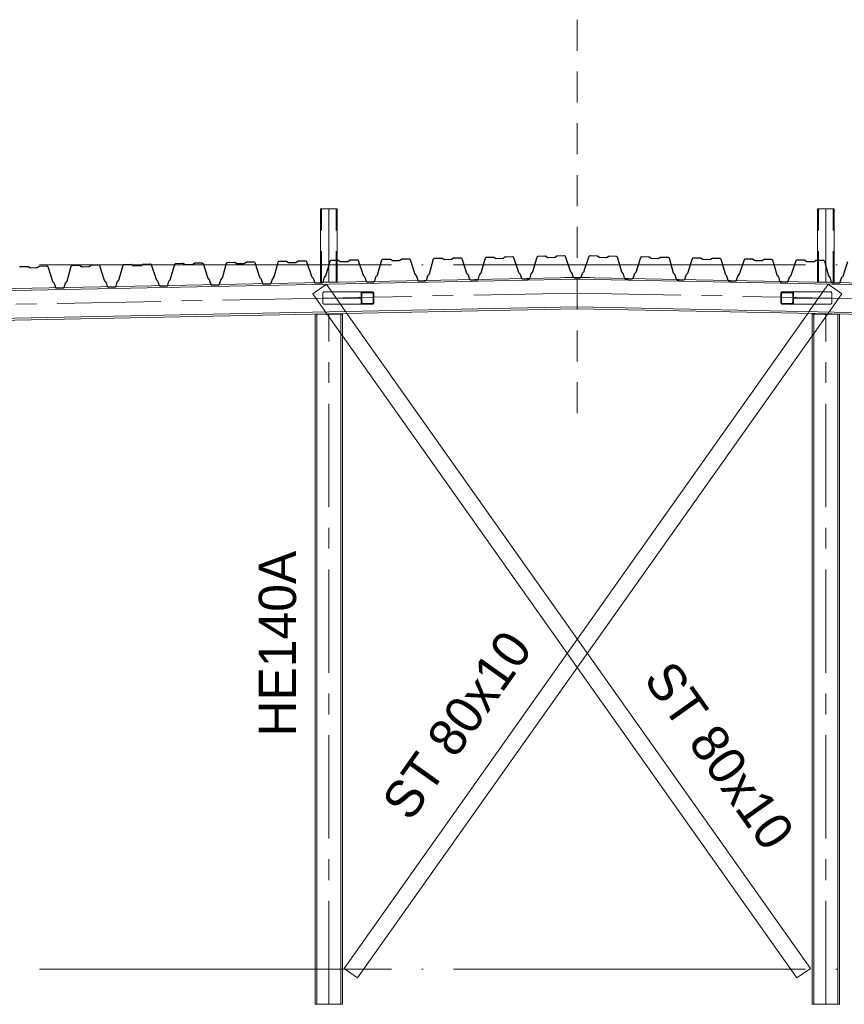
# Model space of a CAD drawing. Header units: millimetres. Extents: x 4517 to 474157, y -4632 to 9900.
# Tile 77 of 114: x 336833 to 340815, y -170 to 4584. Entities that reach past the tile are written whole.
import ezdxf

# ---------------------------------------------------------------- set-up
doc = ezdxf.new("R2010")
doc.units = ezdxf.units.MM
for name, pattern in [('WSP_hartlijn', [800, 500, -100, 100, -100]), ('WSP_hhidden', [250, 150, -100]), ('WSP_stramienlijn', [2000, 1700, -150, 0, -150])]:
    doc.linetypes.add(name, pattern=pattern)
for name, color, linetype, lineweight in [('00_algemeen - hartlijn', 7, 'WSP_hartlijn', 13), ('00_algemeen - hhidden - 0_13mm', 7, 'WSP_hhidden', 13), ('00_algemeen - hhidden - 0_25mm', 2, 'WSP_hhidden', 18), ('07_stramien - levels', 7, 'Continuous', 13), ('23_vloeren -cut-', 3, 'Continuous', 25), ('28_hoofddraagconstructies - kolommen en liggers', 1, 'Continuous', 13), ('28_hoofddraagconstructies - kolommen en liggers - staal', 1, 'Continuous', 13), ('28_hoofddraagconstructies - kolommen en liggers - staal -cut-', 2, 'Continuous', 13), ('28_hoofddraagconstructies - tags', 7, 'Continuous', 18)]:
    doc.layers.add(name, color=color, linetype=linetype, lineweight=lineweight)
doc.styles.add('Revittext_1', font='txt', dxfattribs={"height": 180})

# ---------------------------------------------------------------- blocks, each defined once
blk = doc.blocks.new('28_WSP_SC_staal - HE v21-0 - HE140A - S235-1328807-as F')
at = {"layer": '00_algemeen - hartlijn'}
blk.add_line((43400, -170), (43400, 3162.6), dxfattribs=at)
blk = doc.blocks.new('28_WSP_SC_staal - RHS v18-0 - SHSC 80x80x4 - S275-1327900-as F')
at = {"layer": '00_algemeen - hartlijn'}
for p, q in [((45800, 3393.8), (45800, 3670.1)), ((45800, 3316.8), (45800, 3393.4))]:
    blk.add_line(p, q, dxfattribs=at)
at = {"layer": '00_algemeen - hhidden - 0_13mm'}
for p, q in [((45764, 3316.8), (45764, 3670.1)), ((45836, 3316.8), (45836, 3670.1))]:
    blk.add_line(p, q, dxfattribs=at)
blk = doc.blocks.new('28_WSP_SC_staal - RHS v18-0 - SHSC 80x80x4 - S275-V89-as F')
at = {"layer": '00_algemeen - hartlijn'}
for p, q in [((43400, 3398), (43400, 3670.1)), ((43400, 3316.8), (43400, 3397.6))]:
    blk.add_line(p, q, dxfattribs=at)
at = {"layer": '00_algemeen - hhidden - 0_13mm'}
for p, q in [((43364, 3316.8), (43364, 3670.1)), ((43436, 3316.8), (43436, 3670.1))]:
    blk.add_line(p, q, dxfattribs=at)
blk = doc.blocks.new('28_WSP_SF_staal - HE v21-0 - HE160A-1328804-as F')
at = {"layer": '00_algemeen - hartlijn'}
for p, q in [((44600, 3263.9), (45582.2, 3244.3)), ((45811.6, 3239.7), (47590.2, 3204.2)), ((48097.5, 3194.1), (48171.1, 3192.6)), ((48175, 3192.5), (48225.4, 3191.5)), ((48229.4, 3191.5), (50211.3, 3151.9)), ((50554, 3145), (50597.3, 3144.2)), ((50602.8, 3144.1), (50670.2, 3142.7))]:
    blk.add_line(p, q, dxfattribs=at)
at = {"layer": '28_hoofddraagconstructies - kolommen en liggers', "linetype": 'WSP_hhidden'}
for p, q in [((45582.2, 3244.3), (45801.5, 3239.9)), ((45802.7, 3239.9), (45811.6, 3239.7)), ((47590.2, 3204.2), (48097.5, 3194.1)), ((48171.1, 3192.6), (48175, 3192.5)), ((48225.4, 3191.5), (48229.4, 3191.5)), ((50211.3, 3151.9), (50553.9, 3145)), ((50597.3, 3144.2), (50602.7, 3144.1))]:
    blk.add_line(p, q, dxfattribs=at)
blk = doc.blocks.new('28_WSP_SF_staal - HE v21-0 - HE160A-1328803-as F')
at = {"layer": '00_algemeen - hartlijn'}
for p, q in [((43388.4, 3239.7), (41609.8, 3204.2)), ((44600, 3263.9), (43617.8, 3244.3)), ((40970.6, 3191.5), (38988.7, 3151.9)), ((41025, 3192.5), (40974.6, 3191.5)), ((41102.5, 3194.1), (41028.9, 3192.6)), ((38597.3, 3144.1), (38529.8, 3142.7)), ((38646, 3145), (38602.8, 3144.2))]:
    blk.add_line(p, q, dxfattribs=at)
at = {"layer": '28_hoofddraagconstructies - kolommen en liggers', "linetype": 'WSP_hhidden'}
for p, q in [((43397.3, 3239.9), (43388.4, 3239.7)), ((43617.8, 3244.3), (43398.5, 3239.9)), ((40974.6, 3191.5), (40970.6, 3191.5)), ((41028.9, 3192.6), (41025, 3192.5)), ((41609.8, 3204.2), (41102.5, 3194.1)), ((38602.7, 3144.2), (38597.3, 3144.1)), ((38988.7, 3151.9), (38646.1, 3145))]:
    blk.add_line(p, q, dxfattribs=at)
blk = doc.blocks.new('28_WSP_SF_staal - RHS v18-0 - SHSC 60x60x4 - S275-1332625-as F')
at = {"layer": '28_hoofddraagconstructies - kolommen en liggers', "linetype": 'WSP_hhidden'}
h = blk.add_hatch(color=256, dxfattribs=at)
h.paths.add_polyline_path([(43611.4, 3210.1), (43613.2, 3210.7), (43611.4, 3214.3)])
h.paths.add_polyline_path([(43609.6, 3209.9), (43611.4, 3210.1), (43610.5, 3214)])
h.paths.add_polyline_path([(43562.4, 3210.1), (43562.5, 3214.3), (43560.7, 3210.7)])
h.paths.add_polyline_path([(43564.2, 3209.9), (43563.3, 3214), (43562.4, 3210.1)])
h.paths.add_polyline_path([(43609.6, 3209.9), (43609.6, 3213.9), (43564.2, 3213.9), (43564.2, 3209.9)])
h.paths.add_polyline_path([(43560.7, 3210.7), (43561.7, 3214.8), (43559.1, 3211.7)])
h.paths.add_polyline_path([(43613.2, 3210.7), (43614.7, 3211.7), (43612.2, 3214.8)])
h.paths.add_polyline_path([(43556.2, 3216.1), (43560.1, 3217.9), (43560.1, 3261.9), (43556.2, 3263.7), (43556, 3261.9), (43556, 3217.9)])
h.paths.add_polyline_path([(43556.8, 3214.5), (43560.2, 3217), (43556.2, 3216.1)])
h.paths.add_polyline_path([(43557.8, 3212.9), (43560.5, 3216.2), (43556.8, 3214.5)])
h.paths.add_polyline_path([(43559.1, 3211.7), (43561, 3215.4), (43557.8, 3212.9)])
h.paths.add_polyline_path([(43617.6, 3216.1), (43617.8, 3217.9), (43617.6, 3263.7), (43613.7, 3261.9), (43613.7, 3217.9)])
h.paths.add_polyline_path([(43617, 3214.5), (43617.6, 3216.1), (43613.6, 3217)])
h.paths.add_polyline_path([(43616, 3212.9), (43617, 3214.5), (43613.3, 3216.2)])
h.paths.add_polyline_path([(43614.7, 3211.7), (43616, 3212.9), (43612.8, 3215.4)])
h.paths.add_polyline_path([(43613.6, 3262.8), (43617.6, 3263.7), (43617, 3265.4)])
h.paths.add_polyline_path([(43560.2, 3262.8), (43556.8, 3265.4), (43556.2, 3263.7)])
h.paths.add_polyline_path([(43613.3, 3263.7), (43617, 3265.4), (43616, 3266.9)])
h.paths.add_polyline_path([(43560.5, 3263.7), (43557.8, 3266.9), (43556.8, 3265.4)])
h.paths.add_polyline_path([(43560.7, 3269.1), (43562.5, 3265.5), (43562.4, 3269.7)])
h.paths.add_polyline_path([(43559.1, 3268.2), (43561.7, 3265.1), (43560.7, 3269.1)])
h.paths.add_polyline_path([(43561, 3264.4), (43559.1, 3268.2), (43557.8, 3266.9)])
h.paths.add_polyline_path([(43613.2, 3269.1), (43611.4, 3269.7), (43611.4, 3265.5)])
h.paths.add_polyline_path([(43614.7, 3268.2), (43613.2, 3269.1), (43612.2, 3265.1)])
h.paths.add_polyline_path([(43612.8, 3264.4), (43616, 3266.9), (43614.7, 3268.2)])
h.paths.add_polyline_path([(43610.5, 3265.8), (43611.4, 3269.7), (43609.6, 3269.9)])
h.paths.add_polyline_path([(43563.3, 3265.8), (43564.2, 3269.9), (43562.4, 3269.7)])
h.paths.add_polyline_path([(43564.2, 3265.9), (43609.6, 3265.9), (43609.6, 3269.9), (43564.2, 3269.9)])
at = {"layer": '00_algemeen - hartlijn'}
blk.add_line((43556, 3239.9), (43370.9, 3239.9), dxfattribs=at)
at = {"layer": '28_hoofddraagconstructies - kolommen en liggers', "linetype": 'WSP_hhidden'}
for centre, start_param, end_param in [((43378.7, 3261.9), 0, 1.570796), ((43378.7, 3217.9), 1.570796, 3.141593)]:
    blk.add_ellipse(centre, major_axis=(0, 8), ratio=0.97011, start_param=start_param, end_param=end_param, dxfattribs=at)
at = {"layer": '28_hoofddraagconstructies - kolommen en liggers - staal'}
for p, q in [((43370.9, 3217.9), (43370.9, 3261.9)), ((43564.2, 3269.9), (43378.7, 3269.9)), ((43378.7, 3209.9), (43564.2, 3209.9))]:
    blk.add_line(p, q, dxfattribs=at)
at = {"layer": '28_hoofddraagconstructies - kolommen en liggers - staal -cut-'}
for p, q in [((43556, 3261.9), (43556, 3217.9)), ((43560.1, 3217.9), (43560.1, 3261.9)), ((43609.6, 3269.9), (43564.2, 3269.9)), ((43564.2, 3265.9), (43609.6, 3265.9)), ((43613.7, 3261.9), (43613.7, 3217.9)), ((43617.8, 3217.9), (43617.8, 3261.9)), ((43609.6, 3213.9), (43564.2, 3213.9)), ((43564.2, 3209.9), (43609.6, 3209.9))]:
    blk.add_line(p, q, dxfattribs=at)
at = {"layer": '28_hoofddraagconstructies - kolommen en liggers - staal -cut-', "flags": 128}
for points in [[(43564.2, 3269.9), (43562.4, 3269.7), (43560.7, 3269.1), (43559.1, 3268.2), (43557.8, 3266.9), (43556.8, 3265.4), (43556.2, 3263.7), (43556, 3261.9)], [(43560.1, 3261.9), (43560.2, 3262.8), (43560.5, 3263.7), (43561, 3264.4), (43561.7, 3265.1), (43562.5, 3265.5), (43563.3, 3265.8), (43564.2, 3265.9)], [(43617.8, 3261.9), (43617.6, 3263.7), (43617, 3265.4), (43616, 3266.9), (43614.7, 3268.2), (43613.2, 3269.1), (43611.4, 3269.7), (43609.6, 3269.9)], [(43609.6, 3265.9), (43610.5, 3265.8), (43611.4, 3265.5), (43612.2, 3265.1), (43612.8, 3264.4), (43613.3, 3263.7), (43613.6, 3262.8), (43613.7, 3261.9)], [(43556, 3217.9), (43556.2, 3216.1), (43556.8, 3214.5), (43557.8, 3212.9), (43559.1, 3211.7), (43560.7, 3210.7), (43562.4, 3210.1), (43564.2, 3209.9)], [(43564.2, 3213.9), (43563.3, 3214), (43562.5, 3214.3), (43561.7, 3214.8), (43561, 3215.4), (43560.5, 3216.2), (43560.2, 3217), (43560.1, 3217.9)], [(43609.6, 3209.9), (43611.4, 3210.1), (43613.2, 3210.7), (43614.7, 3211.7), (43616, 3212.9), (43617, 3214.5), (43617.6, 3216.1), (43617.8, 3217.9)], [(43613.7, 3217.9), (43613.6, 3217), (43613.3, 3216.2), (43612.8, 3215.4), (43612.2, 3214.8), (43611.4, 3214.3), (43610.5, 3214), (43609.6, 3213.9)]]:
    blk.add_lwpolyline(points, dxfattribs=at)
blk = doc.blocks.new('28_WSP_SF_staal - RHS v18-0 - SHSC 60x60x4 - S275-1332641-as F')
at = {"layer": '28_hoofddraagconstructies - kolommen en liggers', "linetype": 'WSP_hhidden'}
h = blk.add_hatch(color=256, dxfattribs=at)
h.paths.add_polyline_path([(45637.6, 3210.1), (45639.3, 3210.7), (45637.5, 3214.3)])
h.paths.add_polyline_path([(45635.8, 3209.9), (45637.6, 3210.1), (45636.7, 3214)])
h.paths.add_polyline_path([(45588.6, 3210.1), (45588.6, 3214.3), (45586.8, 3210.7)])
h.paths.add_polyline_path([(45590.4, 3209.9), (45589.5, 3214), (45588.6, 3210.1)])
h.paths.add_polyline_path([(45635.8, 3209.9), (45635.8, 3213.9), (45590.4, 3213.9), (45590.4, 3209.9), (45617.5, 3209.9)])
h.paths.add_polyline_path([(45586.8, 3210.7), (45587.8, 3214.8), (45585.3, 3211.7)])
h.paths.add_polyline_path([(45639.3, 3210.7), (45640.9, 3211.7), (45638.3, 3214.8)])
h.paths.add_polyline_path([(45582.4, 3216.1), (45586.3, 3217.9), (45586.3, 3261.9), (45582.4, 3263.7), (45582.2, 3261.9), (45582.2, 3217.9)])
h.paths.add_polyline_path([(45583, 3214.5), (45586.4, 3217), (45582.4, 3216.1)])
h.paths.add_polyline_path([(45584, 3212.9), (45586.7, 3216.2), (45583, 3214.5)])
h.paths.add_polyline_path([(45585.3, 3211.7), (45587.2, 3215.4), (45584, 3212.9)])
h.paths.add_polyline_path([(45643.8, 3216.1), (45644, 3217.9), (45643.8, 3263.7), (45639.9, 3261.9), (45639.9, 3217.9)])
h.paths.add_polyline_path([(45643.2, 3214.5), (45643.8, 3216.1), (45639.8, 3217)])
h.paths.add_polyline_path([(45642.2, 3212.9), (45643.2, 3214.5), (45639.5, 3216.2)])
h.paths.add_polyline_path([(45640.9, 3211.7), (45642.2, 3212.9), (45639, 3215.4)])
h.paths.add_polyline_path([(45586.4, 3262.8), (45583, 3265.4), (45582.4, 3263.7)])
h.paths.add_polyline_path([(45639.8, 3262.8), (45643.8, 3263.7), (45643.2, 3265.4)])
h.paths.add_polyline_path([(45639.5, 3263.7), (45643.2, 3265.4), (45642.2, 3266.9)])
h.paths.add_polyline_path([(45586.7, 3263.7), (45584, 3266.9), (45583, 3265.4)])
h.paths.add_polyline_path([(45639.3, 3269.1), (45637.6, 3269.7), (45637.5, 3265.5)])
h.paths.add_polyline_path([(45640.9, 3268.2), (45639.3, 3269.1), (45638.3, 3265.1)])
h.paths.add_polyline_path([(45639, 3264.4), (45642.2, 3266.9), (45640.9, 3268.2)])
h.paths.add_polyline_path([(45586.8, 3269.1), (45588.6, 3265.5), (45588.6, 3269.7)])
h.paths.add_polyline_path([(45585.3, 3268.2), (45587.8, 3265.1), (45586.8, 3269.1)])
h.paths.add_polyline_path([(45587.2, 3264.4), (45585.3, 3268.2), (45584, 3266.9)])
h.paths.add_polyline_path([(45636.7, 3265.8), (45637.6, 3269.7), (45635.8, 3269.9)])
h.paths.add_polyline_path([(45589.5, 3265.8), (45590.4, 3269.9), (45588.6, 3269.7)])
h.paths.add_polyline_path([(45617.5, 3265.9), (45635.8, 3265.9), (45635.8, 3269.9), (45590.4, 3269.9), (45590.4, 3265.9)])
at = {"layer": '00_algemeen - hartlijn'}
blk.add_line((45644, 3239.9), (45829.1, 3239.9), dxfattribs=at)
at = {"layer": '28_hoofddraagconstructies - kolommen en liggers', "linetype": 'WSP_hhidden'}
for centre, start_param, end_param in [((45821.3, 3261.9), 4.712389, 6.283185), ((45821.3, 3217.9), 3.141593, 4.712389)]:
    blk.add_ellipse(centre, major_axis=(0, 8), ratio=0.97011, start_param=start_param, end_param=end_param, dxfattribs=at)
at = {"layer": '28_hoofddraagconstructies - kolommen en liggers - staal'}
for p, q in [((45821.3, 3269.9), (45635.8, 3269.9)), ((45829.1, 3261.9), (45829.1, 3217.9)), ((45635.8, 3209.9), (45821.3, 3209.9))]:
    blk.add_line(p, q, dxfattribs=at)
at = {"layer": '28_hoofddraagconstructies - kolommen en liggers - staal -cut-'}
for p, q in [((45582.2, 3261.9), (45582.2, 3217.9)), ((45586.3, 3217.9), (45586.3, 3261.9)), ((45635.8, 3269.9), (45590.4, 3269.9)), ((45590.4, 3265.9), (45635.8, 3265.9)), ((45639.9, 3261.9), (45639.9, 3217.9)), ((45644, 3217.9), (45644, 3261.9)), ((45635.8, 3213.9), (45590.4, 3213.9)), ((45590.4, 3209.9), (45635.8, 3209.9))]:
    blk.add_line(p, q, dxfattribs=at)
at = {"layer": '28_hoofddraagconstructies - kolommen en liggers - staal -cut-', "flags": 128}
for points in [[(45590.4, 3269.9), (45588.6, 3269.7), (45586.8, 3269.1), (45585.3, 3268.2), (45584, 3266.9), (45583, 3265.4), (45582.4, 3263.7), (45582.2, 3261.9)], [(45586.3, 3261.9), (45586.4, 3262.8), (45586.7, 3263.7), (45587.2, 3264.4), (45587.8, 3265.1), (45588.6, 3265.5), (45589.5, 3265.8), (45590.4, 3265.9)], [(45644, 3261.9), (45643.8, 3263.7), (45643.2, 3265.4), (45642.2, 3266.9), (45640.9, 3268.2), (45639.3, 3269.1), (45637.6, 3269.7), (45635.8, 3269.9)], [(45635.8, 3265.9), (45636.7, 3265.8), (45637.5, 3265.5), (45638.3, 3265.1), (45639, 3264.4), (45639.5, 3263.7), (45639.8, 3262.8), (45639.9, 3261.9)], [(45582.2, 3217.9), (45582.4, 3216.1), (45583, 3214.5), (45584, 3212.9), (45585.3, 3211.7), (45586.8, 3210.7), (45588.6, 3210.1), (45590.4, 3209.9)], [(45590.4, 3213.9), (45589.5, 3214), (45588.6, 3214.3), (45587.8, 3214.8), (45587.2, 3215.4), (45586.7, 3216.2), (45586.4, 3217), (45586.3, 3217.9)], [(45635.8, 3209.9), (45637.6, 3210.1), (45639.3, 3210.7), (45640.9, 3211.7), (45642.2, 3212.9), (45643.2, 3214.5), (45643.8, 3216.1), (45644, 3217.9)], [(45639.9, 3217.9), (45639.8, 3217), (45639.5, 3216.2), (45639, 3215.4), (45638.3, 3214.8), (45637.5, 3214.3), (45636.7, 3214), (45635.8, 3213.9)]]:
    blk.add_lwpolyline(points, dxfattribs=at)

msp = doc.modelspace()

# ---------------------------------------------------------------- linework, layer by layer
at = {"layer": '00_algemeen - hhidden - 0_25mm'}
for p, q in [((339526.1, 4583.9), (339526.1, 2655)), ((339585.9, 3339.9), (339468.5, 3339.9))]:
    msp.add_line(p, q, dxfattribs=at)
at = {"layer": '07_stramien - levels', "linetype": 'WSP_stramienlijn'}
for p, q in [((292926.1, 3400), (349200.4, 3400)), ((292926.1, 0), (349200.4, 0))]:
    msp.add_line(p, q, dxfattribs=at)
at = {"layer": '23_vloeren -cut-'}
for p, q in [((338336.7, 3422.4), (338370.6, 3423)), ((338370.6, 3423), (338372, 3422.8)), ((338372, 3422.8), (338373.4, 3422.2)), ((338419, 3417.9), (338426.9, 3423.3)), ((338426.9, 3423.3), (338428.2, 3424)), ((338428.2, 3424), (338429.6, 3424.2)), ((338429.6, 3424.2), (338463.5, 3424.9)), ((338463.5, 3424.9), (338466.5, 3424)), ((338466.5, 3424), (338468.3, 3421.4)), ((338561.6, 3352), (338582, 3423.7)), ((338582, 3423.7), (338583.7, 3426.3)), ((338583.7, 3426.3), (338586.7, 3427.3)), ((338586.7, 3427.3), (338620.5, 3428)), ((338620.5, 3428), (338622, 3427.8)), ((338622, 3427.8), (338623.3, 3427.2)), ((338623.3, 3427.2), (338631.4, 3422.1)), ((338667.7, 3422.2), (338669, 3422.9)), ((338669, 3422.9), (338676.8, 3428.3)), ((338676.8, 3428.3), (338678.1, 3429)), ((338678.1, 3429), (338679.6, 3429.2)), ((338679.6, 3429.2), (338713.4, 3429.9)), ((338713.4, 3429.9), (338716.4, 3429)), ((338716.4, 3429), (338718.3, 3426.4)), ((338718.3, 3426.4), (338741.5, 3355.6)), ((338811.6, 3357), (338831.9, 3428.7)), ((338831.9, 3428.7), (338833.7, 3431.3)), ((338833.7, 3431.3), (338836.6, 3432.3)), ((338836.6, 3432.3), (338870.5, 3433)), ((338870.5, 3433), (338871.9, 3432.8)), ((338871.9, 3432.8), (338873.3, 3432.2)), ((338873.3, 3432.2), (338881.3, 3427.1)), ((338881.3, 3427.1), (338882.7, 3426.5)), ((338882.7, 3426.5), (338884.1, 3426.3)), ((338884.1, 3426.3), (338916.2, 3427)), ((338916.2, 3427), (338917.6, 3427.2)), ((338917.6, 3427.2), (338918.9, 3427.9)), ((338918.9, 3427.9), (338926.8, 3433.3)), ((338926.8, 3433.3), (338928.1, 3434)), ((338928.1, 3434), (338929.5, 3434.2)), ((338929.5, 3434.2), (338963.4, 3434.9)), ((338963.4, 3434.9), (338966.4, 3434)), ((338966.4, 3434), (338968.2, 3431.4)), ((338968.2, 3431.4), (338991.4, 3360.6)), ((339061.5, 3362), (339081.9, 3433.7)), ((339081.9, 3433.7), (339083.6, 3436.3)), ((339083.6, 3436.3), (339086.6, 3437.3)), ((339086.6, 3437.3), (339120.4, 3438)), ((339120.4, 3438), (339121.9, 3437.8)), ((339121.9, 3437.8), (339123.2, 3437.2)), ((339123.2, 3437.2), (339131.3, 3432.1)), ((339131.3, 3432.1), (339132.6, 3431.5)), ((339132.6, 3431.5), (339134.1, 3431.3)), ((339134.1, 3431.3), (339166.1, 3432)), ((339166.1, 3432), (339167.6, 3432.2)), ((339167.6, 3432.2), (339168.9, 3432.8)), ((339168.9, 3432.8), (339176.7, 3438.3)), ((339176.7, 3438.3), (339178, 3439)), ((339178, 3439), (339179.5, 3439.2)), ((339179.5, 3439.2), (339213.3, 3439.9)), ((339213.3, 3439.9), (339216.3, 3439)), ((339216.3, 3439), (339218.2, 3436.4)), ((339218.2, 3436.4), (339241.4, 3365.6)), ((339311.5, 3367), (339331.8, 3438.7)), ((339331.8, 3438.7), (339333.6, 3441.3)), ((339333.6, 3441.3), (339336.5, 3442.3)), ((339336.5, 3442.3), (339370.4, 3443)), ((339370.4, 3443), (339371.8, 3442.8)), ((339371.8, 3442.8), (339373.2, 3442.2)), ((339373.2, 3442.2), (339381.2, 3437.1)), ((339381.2, 3437.1), (339382.6, 3436.5)), ((339382.6, 3436.5), (339384, 3436.3)), ((339384, 3436.3), (339416.1, 3437)), ((339416.1, 3437), (339417.5, 3437.2)), ((339417.5, 3437.2), (339418.8, 3437.8)), ((339418.8, 3437.8), (339426.7, 3443.3)), ((339426.7, 3443.3), (339428, 3444)), ((339428, 3444), (339429.4, 3444.2)), ((339429.4, 3444.2), (339463.3, 3444.9)), ((339463.3, 3444.9), (339466.3, 3444)), ((339466.3, 3444), (339468.1, 3441.4)), ((339468.1, 3441.4), (339491.3, 3370.6)), ((339559.6, 3370.7), (339582.8, 3441.5)), ((339582.8, 3441.5), (339584.7, 3444)), ((339584.7, 3444), (339587.7, 3444.9)), ((339587.7, 3444.9), (339621.5, 3444.2)), ((339621.5, 3444.2), (339623, 3444)), ((339623, 3444), (339624.3, 3443.3)), ((339624.3, 3443.3), (339632.1, 3437.9)), ((339632.1, 3437.9), (339633.4, 3437.2)), ((339633.4, 3437.2), (339634.9, 3437)), ((339634.9, 3437), (339666.9, 3436.3)), ((339666.9, 3436.3), (339668.4, 3436.5)), ((339668.4, 3436.5), (339669.7, 3437.1)), ((339669.7, 3437.1), (339677.8, 3442.3)), ((339677.8, 3442.3), (339679.1, 3442.9)), ((339679.1, 3442.9), (339680.6, 3443)), ((339680.6, 3443), (339714.4, 3442.4)), ((339714.4, 3442.4), (339717.4, 3441.3)), ((339717.4, 3441.3), (339719.1, 3438.7)), ((339719.1, 3438.7), (339739.5, 3367.1)), ((339809.6, 3365.7), (339832.8, 3436.5)), ((339832.8, 3436.5), (339834.6, 3439)), ((339834.6, 3439), (339837.6, 3439.9)), ((339837.6, 3439.9), (339871.5, 3439.2)), ((339871.5, 3439.2), (339872.9, 3439)), ((339872.9, 3439), (339874.2, 3438.3)), ((339874.2, 3438.3), (339882.1, 3432.9)), ((339882.1, 3432.9), (339883.4, 3432.2)), ((339883.4, 3432.2), (339884.8, 3432)), ((339884.8, 3432), (339916.9, 3431.3)), ((339916.9, 3431.3), (339918.3, 3431.5)), ((339918.3, 3431.5), (339919.7, 3432.1)), ((339919.7, 3432.1), (339927.7, 3437.3)), ((339927.7, 3437.3), (339929.1, 3437.9)), ((339929.1, 3437.9), (339930.5, 3438)), ((339930.5, 3438), (339964.4, 3437.4)), ((339964.4, 3437.4), (339967.3, 3436.3)), ((339967.3, 3436.3), (339969.1, 3433.7)), ((339969.1, 3433.7), (339989.4, 3362.1)), ((340059.5, 3360.7), (340082.7, 3431.5)), ((340082.7, 3431.5), (340084.6, 3434)), ((340084.6, 3434), (340087.6, 3434.9)), ((340087.6, 3434.9), (340121.4, 3434.2)), ((340121.4, 3434.2), (340122.9, 3434)), ((340122.9, 3434), (340124.2, 3433.3)), ((340124.2, 3433.3), (340132, 3427.9)), ((340132, 3427.9), (340133.3, 3427.2)), ((340133.3, 3427.2), (340134.8, 3427)), ((340134.8, 3427), (340166.8, 3426.3)), ((340166.8, 3426.3), (340168.3, 3426.5)), ((340168.3, 3426.5), (340169.6, 3427.1)), ((340169.6, 3427.1), (340177.7, 3432.3)), ((340177.7, 3432.3), (340179, 3432.9)), ((340179, 3432.9), (340180.5, 3433)), ((340180.5, 3433), (340214.3, 3432.4)), ((340214.3, 3432.4), (340217.3, 3431.3)), ((340217.3, 3431.3), (340219, 3428.7)), ((340219, 3428.7), (340239.4, 3357.1)), ((340309.5, 3355.7), (340332.7, 3426.5)), ((340332.7, 3426.5), (340334.5, 3429)), ((340334.5, 3429), (340337.5, 3429.9)), ((340337.5, 3429.9), (340371.4, 3429.2)), ((340371.4, 3429.2), (340372.8, 3429)), ((340372.8, 3429), (340374.1, 3428.3)), ((340374.1, 3428.3), (340382, 3422.9)), ((340382, 3422.9), (340383.3, 3422.2)), ((340419.6, 3422.1), (340427.6, 3427.3)), ((340427.6, 3427.3), (340429, 3427.9)), ((340429, 3427.9), (340430.4, 3428)), ((340430.4, 3428), (340464.3, 3427.4)), ((340464.3, 3427.4), (340467.2, 3426.3)), ((340467.2, 3426.3), (340469, 3423.7)), ((340469, 3423.7), (340489.3, 3352.1)), ((340582.6, 3421.5), (340584.5, 3424)), ((340584.5, 3424), (340587.5, 3424.9)), ((340587.5, 3424.9), (340621.3, 3424.2)), ((340621.3, 3424.2), (340622.8, 3424)), ((340622.8, 3424), (340624.1, 3423.3)), ((340624.1, 3423.3), (340631.9, 3417.9)), ((340677.6, 3422.3), (340678.9, 3422.9)), ((340678.9, 3422.9), (340680.4, 3423.1)), ((340680.4, 3423.1), (340714.2, 3422.4)), ((336832.3, 3388.7), (336834.1, 3391.3)), ((336834.1, 3391.3), (336837, 3392.4)), ((336837, 3392.4), (336870.9, 3393)), ((336870.9, 3393), (336872.3, 3392.8)), ((336872.3, 3392.8), (336873.7, 3392.2)), ((336873.7, 3392.2), (336881.7, 3387.1)), ((336881.7, 3387.1), (336883.1, 3386.5)), ((336883.1, 3386.5), (336884.5, 3386.3)), ((336884.5, 3386.3), (336916.6, 3387)), ((336916.6, 3387), (336918, 3387.2)), ((336918, 3387.2), (336919.3, 3387.9)), ((336919.3, 3387.9), (336927.2, 3393.3)), ((336927.2, 3393.3), (336928.5, 3394)), ((336928.5, 3394), (336929.9, 3394.2)), ((336929.9, 3394.2), (336963.8, 3394.9)), ((336963.8, 3394.9), (336966.8, 3394)), ((336966.8, 3394), (336968.6, 3391.5)), ((336968.6, 3391.5), (336991.8, 3320.7)), ((337061.9, 3322.1), (337082.3, 3393.7)), ((337082.3, 3393.7), (337084, 3396.3)), ((337084, 3396.3), (337087, 3397.4)), ((337087, 3397.4), (337120.8, 3398)), ((337120.8, 3398), (337122.3, 3397.8)), ((337122.3, 3397.8), (337123.6, 3397.2)), ((337123.6, 3397.2), (337131.7, 3392.1)), ((337131.7, 3392.1), (337133, 3391.5)), ((337133, 3391.5), (337134.5, 3391.3)), ((337134.5, 3391.3), (337166.5, 3392)), ((337166.5, 3392), (337168, 3392.2)), ((337168, 3392.2), (337169.3, 3392.9)), ((337169.3, 3392.9), (337177.1, 3398.3)), ((337177.1, 3398.3), (337178.4, 3399)), ((337178.4, 3399), (337179.9, 3399.2)), ((337179.9, 3399.2), (337213.7, 3399.9)), ((337213.7, 3399.9), (337216.7, 3399)), ((337216.7, 3399), (337218.6, 3396.4)), ((337218.6, 3396.4), (337241.8, 3325.7)), ((337311.9, 3327.1), (337332.2, 3398.7)), ((337332.2, 3398.7), (337334, 3401.3)), ((337334, 3401.3), (337336.9, 3402.4)), ((337336.9, 3402.4), (337370.8, 3403)), ((337370.8, 3403), (337372.2, 3402.8)), ((337372.2, 3402.8), (337373.6, 3402.2)), ((337373.6, 3402.2), (337381.6, 3397.1)), ((337381.6, 3397.1), (337383, 3396.5)), ((337383, 3396.5), (337384.4, 3396.3)), ((337384.4, 3396.3), (337416.5, 3397)), ((337416.5, 3397), (337417.9, 3397.2)), ((337417.9, 3397.2), (337419.2, 3397.9)), ((337419.2, 3397.9), (337427.1, 3403.3)), ((337427.1, 3403.3), (337428.4, 3404)), ((337428.4, 3404), (337429.8, 3404.2)), ((337429.8, 3404.2), (337463.7, 3404.9)), ((337463.7, 3404.9), (337466.7, 3404)), ((337466.7, 3404), (337468.5, 3401.4)), ((337468.5, 3401.4), (337491.7, 3330.7)), ((337561.8, 3332.1), (337582.2, 3403.7)), ((337582.2, 3403.7), (337583.9, 3406.3)), ((337583.9, 3406.3), (337586.9, 3407.4)), ((337586.9, 3407.4), (337620.7, 3408)), ((337620.7, 3408), (337622.2, 3407.8)), ((337622.2, 3407.8), (337623.5, 3407.2)), ((337623.5, 3407.2), (337631.6, 3402.1)), ((337631.6, 3402.1), (337632.9, 3401.5)), ((337632.9, 3401.5), (337634.4, 3401.3)), ((337634.4, 3401.3), (337666.4, 3402)), ((337666.4, 3402), (337667.9, 3402.2)), ((337667.9, 3402.2), (337669.2, 3402.9)), ((337669.2, 3402.9), (337677, 3408.3)), ((337677, 3408.3), (337678.3, 3409)), ((337678.3, 3409), (337679.8, 3409.2)), ((337679.8, 3409.2), (337713.6, 3409.9)), ((337713.6, 3409.9), (337716.6, 3409)), ((337716.6, 3409), (337718.5, 3406.4)), ((337718.5, 3406.4), (337741.7, 3335.6)), ((337811.8, 3337.1), (337832.1, 3408.7)), ((337832.1, 3408.7), (337833.9, 3411.3)), ((337833.9, 3411.3), (337836.8, 3412.4)), ((337836.8, 3412.4), (337870.7, 3413)), ((337870.7, 3413), (337872.1, 3412.8)), ((337872.1, 3412.8), (337873.5, 3412.2)), ((337873.5, 3412.2), (337881.5, 3407.1)), ((337881.5, 3407.1), (337882.9, 3406.5)), ((337882.9, 3406.5), (337884.3, 3406.3)), ((337884.3, 3406.3), (337916.4, 3407)), ((337916.4, 3407), (337917.8, 3407.2)), ((337917.8, 3407.2), (337919.1, 3407.9)), ((337919.1, 3407.9), (337927, 3413.3)), ((337927, 3413.3), (337928.3, 3414)), ((337928.3, 3414), (337929.7, 3414.2)), ((337929.7, 3414.2), (337963.6, 3414.9)), ((337963.6, 3414.9), (337966.6, 3414)), ((337966.6, 3414), (337968.4, 3411.4)), ((337968.4, 3411.4), (337991.6, 3340.6)), ((338061.7, 3342), (338082.1, 3413.7)), ((338082.1, 3413.7), (338083.8, 3416.3)), ((338083.8, 3416.3), (338086.8, 3417.4)), ((338086.8, 3417.4), (338120.6, 3418)), ((338120.6, 3418), (338122.1, 3417.8)), ((338122.1, 3417.8), (338123.4, 3417.2)), ((338123.4, 3417.2), (338131.5, 3412.1)), ((338131.5, 3412.1), (338132.8, 3411.5)), ((338132.8, 3411.5), (338134.3, 3411.3)), ((338134.3, 3411.3), (338166.3, 3412)), ((338166.3, 3412), (338167.8, 3412.2)), ((338167.8, 3412.2), (338169.1, 3412.9)), ((338169.1, 3412.9), (338176.9, 3418.3)), ((338176.9, 3418.3), (338178.2, 3419)), ((338178.2, 3419), (338179.7, 3419.2)), ((338179.7, 3419.2), (338213.5, 3419.9)), ((338213.5, 3419.9), (338216.5, 3419)), ((338216.5, 3419), (338218.4, 3416.4)), ((338218.4, 3416.4), (338241.6, 3345.6)), ((338311.7, 3347), (338332, 3418.7)), ((338332, 3418.7), (338333.8, 3421.3)), ((338333.8, 3421.3), (338336.7, 3422.4)), ((338373.4, 3422.2), (338381.4, 3417.1)), ((338381.4, 3417.1), (338382.8, 3416.5)), ((338382.8, 3416.5), (338384.2, 3416.3)), ((338384.2, 3416.3), (338416.3, 3417)), ((338416.3, 3417), (338417.7, 3417.2)), ((338417.7, 3417.2), (338419, 3417.9)), ((338468.3, 3421.4), (338491.5, 3350.6)), ((338631.4, 3422.1), (338632.7, 3421.5)), ((338632.7, 3421.5), (338634.2, 3421.3)), ((338634.2, 3421.3), (338666.2, 3422)), ((338666.2, 3422), (338667.7, 3422.2)), ((340383.3, 3422.2), (340384.7, 3422)), ((340384.7, 3422), (340416.8, 3421.3)), ((340416.8, 3421.3), (340418.2, 3421.5)), ((340418.2, 3421.5), (340419.6, 3422.1)), ((340559.4, 3350.7), (340582.6, 3421.5)), ((340631.9, 3417.9), (340633.2, 3417.2)), ((340633.2, 3417.2), (340634.7, 3417)), ((340634.7, 3417), (340666.7, 3416.3)), ((340666.7, 3416.3), (340668.2, 3416.5)), ((340668.2, 3416.5), (340669.5, 3417.1)), ((340669.5, 3417.1), (340677.6, 3422.3)), ((340714.2, 3422.4), (340717.2, 3421.3)), ((340717.2, 3421.3), (340718.9, 3418.7)), ((340718.9, 3418.7), (340739.3, 3347.1)), ((340809.4, 3345.7), (340832.6, 3416.5)), ((337491.7, 3330.7), (337492.2, 3329.7)), ((337492.2, 3329.7), (337492.8, 3328.8)), ((337492.8, 3328.8), (337498.8, 3322.4)), ((337555.1, 3323.5), (337560.8, 3330.2)), ((337560.8, 3330.2), (337561.4, 3331)), ((337561.4, 3331), (337561.8, 3332.1)), ((337741.7, 3335.6), (337742.1, 3334.7)), ((337742.1, 3334.7), (337742.8, 3333.8)), ((337742.8, 3333.8), (337748.8, 3327.4)), ((337804.4, 3327.6), (337805, 3328.5)), ((337805, 3328.5), (337810.7, 3335.2)), ((337810.7, 3335.2), (337811.3, 3336)), ((337811.3, 3336), (337811.8, 3337.1)), ((337991.6, 3340.6), (337992.1, 3339.7)), ((337992.1, 3339.7), (337992.7, 3338.8)), ((337992.7, 3338.8), (337998.7, 3332.4)), ((337998.7, 3332.4), (337999.4, 3331.5)), ((337999.4, 3331.5), (337999.8, 3330.5)), ((337999.8, 3330.5), (338006.1, 3311.3)), ((338048.4, 3312.1), (338053.9, 3331.6)), ((338053.9, 3331.6), (338054.3, 3332.6)), ((338054.3, 3332.6), (338055, 3333.5)), ((338055, 3333.5), (338060.7, 3340.2)), ((338060.7, 3340.2), (338061.3, 3341)), ((338061.3, 3341), (338061.7, 3342)), ((338241.6, 3345.6), (338242, 3344.7)), ((338242, 3344.7), (338242.7, 3343.8)), ((338242.7, 3343.8), (338248.7, 3337.4)), ((338248.7, 3337.4), (338249.3, 3336.5)), ((338249.3, 3336.5), (338249.8, 3335.5)), ((338249.8, 3335.5), (338256.1, 3316.3)), ((338298.3, 3317.1), (338303.9, 3336.6)), ((338303.9, 3336.6), (338304.3, 3337.6)), ((338304.3, 3337.6), (338304.9, 3338.5)), ((338304.9, 3338.5), (338310.6, 3345.2)), ((338310.6, 3345.2), (338311.2, 3346)), ((338311.2, 3346), (338311.7, 3347)), ((338491.5, 3350.6), (338492, 3349.7)), ((338492, 3349.7), (338492.6, 3348.8)), ((338492.6, 3348.8), (338498.6, 3342.4)), ((338498.6, 3342.4), (338499.3, 3341.5)), ((338499.3, 3341.5), (338499.7, 3340.5)), ((338499.7, 3340.5), (338506, 3321.3)), ((338548.3, 3322.1), (338553.8, 3341.6)), ((338553.8, 3341.6), (338554.2, 3342.6)), ((338554.2, 3342.6), (338554.9, 3343.5)), ((338554.9, 3343.5), (338560.6, 3350.2)), ((338560.6, 3350.2), (338561.2, 3351)), ((338561.2, 3351), (338561.6, 3352)), ((338741.5, 3355.6), (338741.9, 3354.7)), ((338741.9, 3354.7), (338742.6, 3353.8)), ((338742.6, 3353.8), (338748.6, 3347.4)), ((338748.6, 3347.4), (338749.2, 3346.5)), ((338749.2, 3346.5), (338749.7, 3345.5)), ((338749.7, 3345.5), (338756, 3326.3)), ((338798.2, 3327.1), (338803.8, 3346.6)), ((338803.8, 3346.6), (338804.2, 3347.6)), ((338804.2, 3347.6), (338804.8, 3348.5)), ((338804.8, 3348.5), (338810.5, 3355.2)), ((338810.5, 3355.2), (338811.1, 3356)), ((338811.1, 3356), (338811.6, 3357)), ((338991.4, 3360.6), (338991.9, 3359.7)), ((338991.9, 3359.7), (338992.5, 3358.8)), ((338992.5, 3358.8), (338998.5, 3352.4)), ((338998.5, 3352.4), (338999.2, 3351.5)), ((338999.2, 3351.5), (338999.6, 3350.5)), ((338999.6, 3350.5), (339005.9, 3331.3)), ((339005.9, 3331.3), (339007.8, 3328.7)), ((339007.8, 3328.7), (339010.8, 3327.8)), ((339010.8, 3327.8), (339043.5, 3328.5)), ((339043.5, 3328.5), (339046.4, 3329.5)), ((339046.4, 3329.5), (339048.2, 3332.1)), ((339048.2, 3332.1), (339053.7, 3351.6)), ((339053.7, 3351.6), (339054.1, 3352.6)), ((339054.1, 3352.6), (339054.8, 3353.5)), ((339054.8, 3353.5), (339060.5, 3360.2)), ((339060.5, 3360.2), (339061.1, 3361)), ((339061.1, 3361), (339061.5, 3362)), ((339241.4, 3365.6), (339241.8, 3364.7)), ((339241.8, 3364.7), (339242.5, 3363.8)), ((339242.5, 3363.8), (339248.5, 3357.4)), ((339248.5, 3357.4), (339249.1, 3356.5)), ((339249.1, 3356.5), (339249.6, 3355.5)), ((339249.6, 3355.5), (339255.9, 3336.2)), ((339255.9, 3336.2), (339257.7, 3333.7)), ((339257.7, 3333.7), (339260.7, 3332.8)), ((339260.7, 3332.8), (339293.4, 3333.5)), ((339293.4, 3333.5), (339296.4, 3334.5)), ((339296.4, 3334.5), (339298.1, 3337.1)), ((339298.1, 3337.1), (339303.7, 3356.6)), ((339303.7, 3356.6), (339304.1, 3357.6)), ((339304.1, 3357.6), (339304.7, 3358.5)), ((339304.7, 3358.5), (339310.4, 3365.1)), ((339310.4, 3365.1), (339311, 3366)), ((339311, 3366), (339311.5, 3367)), ((339491.3, 3370.6), (339491.8, 3369.7)), ((339491.8, 3369.7), (339492.4, 3368.8)), ((339492.4, 3368.8), (339498.4, 3362.4)), ((339498.4, 3362.4), (339499.1, 3361.5)), ((339499.1, 3361.5), (339499.5, 3360.5)), ((339499.5, 3360.5), (339505.8, 3341.2)), ((339505.8, 3341.2), (339507.7, 3338.7)), ((339507.7, 3338.7), (339510.7, 3337.8)), ((339510.7, 3337.8), (339526.1, 3338.1)), ((339526.1, 3338.1), (339540.3, 3337.8)), ((339540.3, 3337.8), (339543.3, 3338.8)), ((339543.3, 3338.8), (339545.1, 3341.3)), ((339545.1, 3341.3), (339551.4, 3360.5)), ((339551.4, 3360.5), (339551.9, 3361.5)), ((339551.9, 3361.5), (339552.5, 3362.4)), ((339552.5, 3362.4), (339558.5, 3368.8)), ((339558.5, 3368.8), (339559.2, 3369.7)), ((339559.2, 3369.7), (339559.6, 3370.7)), ((339739.5, 3367.1), (339739.9, 3366.1)), ((339739.9, 3366.1), (339740.5, 3365.2)), ((339740.5, 3365.2), (339746.2, 3358.5)), ((339746.2, 3358.5), (339746.8, 3357.6)), ((339746.8, 3357.6), (339747.3, 3356.6)), ((339747.3, 3356.6), (339752.8, 3337.1)), ((339752.8, 3337.1), (339754.6, 3334.5)), ((339754.6, 3334.5), (339757.5, 3333.5)), ((339757.5, 3333.5), (339790.2, 3332.8)), ((339790.2, 3332.8), (339793.2, 3333.8)), ((339793.2, 3333.8), (339795.1, 3336.3)), ((339795.1, 3336.3), (339801.4, 3355.5)), ((339801.4, 3355.5), (339801.8, 3356.5)), ((339801.8, 3356.5), (339802.5, 3357.4)), ((339802.5, 3357.4), (339808.5, 3363.8)), ((339808.5, 3363.8), (339809.1, 3364.7)), ((339809.1, 3364.7), (339809.6, 3365.7)), ((339989.4, 3362.1), (339989.8, 3361.1)), ((339989.8, 3361.1), (339990.5, 3360.2)), ((339990.5, 3360.2), (339996.2, 3353.5)), ((339996.2, 3353.5), (339996.8, 3352.6)), ((339996.8, 3352.6), (339997.2, 3351.6)), ((339997.2, 3351.6), (340002.7, 3332.1)), ((340002.7, 3332.1), (340004.5, 3329.5)), ((340004.5, 3329.5), (340007.5, 3328.5)), ((340007.5, 3328.5), (340040.2, 3327.8)), ((340040.2, 3327.8), (340043.2, 3328.8)), ((340043.2, 3328.8), (340045, 3331.3)), ((340045, 3331.3), (340051.3, 3350.5)), ((340051.3, 3350.5), (340051.8, 3351.5)), ((340051.8, 3351.5), (340052.4, 3352.4)), ((340052.4, 3352.4), (340058.4, 3358.8)), ((340058.4, 3358.8), (340059.1, 3359.7)), ((340059.1, 3359.7), (340059.5, 3360.7)), ((340239.4, 3357.1), (340239.8, 3356.1)), ((340239.8, 3356.1), (340240.4, 3355.2)), ((340240.4, 3355.2), (340246.1, 3348.5)), ((340246.1, 3348.5), (340246.7, 3347.6)), ((340246.7, 3347.6), (340247.2, 3346.6)), ((340247.2, 3346.6), (340252.7, 3327.1)), ((340295, 3326.3), (340301.3, 3345.5)), ((340301.3, 3345.5), (340301.7, 3346.5)), ((340301.7, 3346.5), (340302.4, 3347.4)), ((340302.4, 3347.4), (340308.4, 3353.8)), ((340308.4, 3353.8), (340309, 3354.7)), ((340309, 3354.7), (340309.5, 3355.7)), ((340489.3, 3352.1), (340489.7, 3351.1)), ((340489.7, 3351.1), (340490.4, 3350.2)), ((340490.4, 3350.2), (340496.1, 3343.5)), ((340496.1, 3343.5), (340496.7, 3342.6)), ((340496.7, 3342.6), (340497.1, 3341.6)), ((340497.1, 3341.6), (340502.6, 3322.1)), ((340544.9, 3321.3), (340551.2, 3340.5)), ((340551.2, 3340.5), (340551.7, 3341.5)), ((340551.7, 3341.5), (340552.3, 3342.4)), ((340552.3, 3342.4), (340558.3, 3348.8)), ((340558.3, 3348.8), (340559, 3349.7)), ((340559, 3349.7), (340559.4, 3350.7)), ((340739.3, 3347.1), (340739.7, 3346.1)), ((340739.7, 3346.1), (340740.3, 3345.2)), ((340740.3, 3345.2), (340746, 3338.5)), ((340746, 3338.5), (340746.6, 3337.6)), ((340746.6, 3337.6), (340747.1, 3336.6)), ((340747.1, 3336.6), (340752.6, 3317.1)), ((340794.9, 3316.3), (340801.2, 3335.5)), ((340801.2, 3335.5), (340801.6, 3336.5)), ((340801.6, 3336.5), (340802.3, 3337.4)), ((340802.3, 3337.4), (340808.3, 3343.8)), ((340808.3, 3343.8), (340808.9, 3344.7)), ((340808.9, 3344.7), (340809.4, 3345.7)), ((336991.8, 3320.7), (336992.3, 3319.7)), ((336992.3, 3319.7), (336992.9, 3318.8)), ((336992.9, 3318.8), (336998.9, 3312.4)), ((336998.9, 3312.4), (336999.6, 3311.5)), ((336999.6, 3311.5), (337000, 3310.5)), ((337000, 3310.5), (337006.3, 3291.3)), ((337006.3, 3291.3), (337008.2, 3288.7)), ((337008.2, 3288.7), (337011.2, 3287.8)), ((337011.2, 3287.8), (337043.9, 3288.5)), ((337043.9, 3288.5), (337046.8, 3289.5)), ((337046.8, 3289.5), (337048.6, 3292.1)), ((337048.6, 3292.1), (337054.1, 3311.6)), ((337054.1, 3311.6), (337054.5, 3312.6)), ((337054.5, 3312.6), (337055.2, 3313.5)), ((337055.2, 3313.5), (337060.9, 3320.2)), ((337060.9, 3320.2), (337061.5, 3321.1)), ((337061.5, 3321.1), (337061.9, 3322.1)), ((337241.8, 3325.7), (337242.2, 3324.7)), ((337242.2, 3324.7), (337242.9, 3323.8)), ((337242.9, 3323.8), (337248.9, 3317.4)), ((337248.9, 3317.4), (337249.5, 3316.5)), ((337249.5, 3316.5), (337250, 3315.5)), ((337250, 3315.5), (337256.3, 3296.3)), ((337256.3, 3296.3), (337258.1, 3293.7)), ((337258.1, 3293.7), (337261.1, 3292.8)), ((337261.1, 3292.8), (337293.8, 3293.5)), ((337293.8, 3293.5), (337296.8, 3294.5)), ((337296.8, 3294.5), (337298.5, 3297.1)), ((337298.5, 3297.1), (337304.1, 3316.6)), ((337304.1, 3316.6), (337304.5, 3317.6)), ((337304.5, 3317.6), (337305.1, 3318.5)), ((337305.1, 3318.5), (337310.8, 3325.2)), ((337310.8, 3325.2), (337311.4, 3326)), ((337311.4, 3326), (337311.9, 3327.1)), ((337498.8, 3322.4), (337499.5, 3321.5)), ((337499.5, 3321.5), (337499.9, 3320.5)), ((337499.9, 3320.5), (337506.2, 3301.3)), ((337506.2, 3301.3), (337508.1, 3298.7)), ((337508.1, 3298.7), (337511.1, 3297.8)), ((337511.1, 3297.8), (337543.8, 3298.5)), ((337543.8, 3298.5), (337546.7, 3299.5)), ((337546.7, 3299.5), (337548.5, 3302.1)), ((337548.5, 3302.1), (337554, 3321.6)), ((337554, 3321.6), (337554.4, 3322.6)), ((337554.4, 3322.6), (337555.1, 3323.5)), ((337748.8, 3327.4), (337749.4, 3326.5)), ((337749.4, 3326.5), (337749.9, 3325.5)), ((337749.9, 3325.5), (337756.2, 3306.3)), ((337756.2, 3306.3), (337758, 3303.7)), ((337758, 3303.7), (337761, 3302.8)), ((337761, 3302.8), (337793.7, 3303.5)), ((337793.7, 3303.5), (337796.7, 3304.5)), ((337796.7, 3304.5), (337798.4, 3307.1)), ((337798.4, 3307.1), (337804, 3326.6)), ((337804, 3326.6), (337804.4, 3327.6)), ((338006.1, 3311.3), (338008, 3308.7)), ((338008, 3308.7), (338011, 3307.8)), ((338011, 3307.8), (338043.7, 3308.5)), ((338043.7, 3308.5), (338046.6, 3309.5)), ((338046.6, 3309.5), (338048.4, 3312.1)), ((338256.1, 3316.3), (338257.9, 3313.7)), ((338257.9, 3313.7), (338260.9, 3312.8)), ((338260.9, 3312.8), (338293.6, 3313.5)), ((338293.6, 3313.5), (338296.6, 3314.5)), ((338296.6, 3314.5), (338298.3, 3317.1)), ((338506, 3321.3), (338507.9, 3318.7)), ((338507.9, 3318.7), (338510.9, 3317.8)), ((338510.9, 3317.8), (338543.6, 3318.5)), ((338543.6, 3318.5), (338546.5, 3319.5)), ((338546.5, 3319.5), (338548.3, 3322.1)), ((338756, 3326.3), (338757.8, 3323.7)), ((338757.8, 3323.7), (338760.8, 3322.8)), ((338760.8, 3322.8), (338793.5, 3323.5)), ((338793.5, 3323.5), (338796.5, 3324.5)), ((338796.5, 3324.5), (338798.2, 3327.1)), ((340252.7, 3327.1), (340254.5, 3324.5)), ((340254.5, 3324.5), (340257.4, 3323.5)), ((340257.4, 3323.5), (340290.1, 3322.8)), ((340290.1, 3322.8), (340293.1, 3323.8)), ((340293.1, 3323.8), (340295, 3326.3)), ((340502.6, 3322.1), (340504.4, 3319.5)), ((340504.4, 3319.5), (340507.4, 3318.5)), ((340507.4, 3318.5), (340540.1, 3317.8)), ((340540.1, 3317.8), (340543.1, 3318.8)), ((340543.1, 3318.8), (340544.9, 3321.3)), ((340752.6, 3317.1), (340754.4, 3314.5)), ((340754.4, 3314.5), (340757.3, 3313.5)), ((340757.3, 3313.5), (340790, 3312.8)), ((340790, 3312.8), (340793, 3313.8)), ((340793, 3313.8), (340794.9, 3316.3))]:
    msp.add_line(p, q, dxfattribs=at)
at = {"layer": '28_hoofddraagconstructies - kolommen en liggers', "linetype": 'WSP_hhidden'}
for p, q in [((338309.8, 3303.5), (338313.9, 3306.4)), ((338315.8, 3303.7), (338313.9, 3306.4)), ((340738.2, 3306.4), (340736.3, 3303.7)), ((340738.2, 3306.4), (340742.3, 3303.5)), ((338382.1, 3210.1), (338339.9, 3269.7)), ((340712.3, 3269.7), (340670, 3210.1)), ((338309.1, 3174.7), (338316.8, 3163.8)), ((338317.7, 3162.6), (338372.1, 3162.6)), ((338372.1, 3162.6), (338382.5, 3162.6)), ((338413.5, 3165.7), (338405.8, 3176.7)), ((340646.4, 3176.7), (340638.6, 3165.7)), ((340668.5, 3162.6), (340680.1, 3162.6)), ((340680.1, 3162.6), (340734.4, 3162.6)), ((340735.3, 3163.8), (340743, 3174.7)), ((338383, 3070.3), (338392.5, 3056.9)), ((340659.6, 3056.9), (340669.1, 3070.3))]:
    msp.add_line(p, q, dxfattribs=at)
at = {"layer": '28_hoofddraagconstructies - kolommen en liggers - staal'}
for p, q in [((338286.1, 3670.1), (338286.1, 3316.8)), ((338286.1, 3670.1), (338294.1, 3670.1)), ((338294.1, 3670.1), (338358.1, 3670.1)), ((338358.1, 3670.1), (338366.1, 3670.1)), ((338366.1, 3316.8), (338366.1, 3670.1)), ((340686.1, 3670.1), (340686.1, 3316.8)), ((340686.1, 3670.1), (340694.1, 3670.1)), ((340694.1, 3670.1), (340758.1, 3670.1)), ((340758.1, 3670.1), (340766.1, 3670.1)), ((340766.1, 3316.8), (340766.1, 3670.1)), ((339526.1, 3339.9), (333528.6, 3220.2)), ((333596.1, 3212.5), (339526.1, 3330.9)), ((345523.6, 3220.2), (339526.1, 3339.9)), ((339526.1, 3339.9), (339526.1, 3330.9)), ((339526.1, 3330.9), (339526.1, 3339.9)), ((339526.1, 3330.9), (345456.1, 3212.5)), ((338248.6, 3260.2), (338309.8, 3303.5)), ((338294.1, 3316.8), (338286.1, 3316.8)), ((338358.1, 3316.8), (338294.1, 3316.8)), ((338339.8, 3269.8), (338315.9, 3303.6)), ((338363.6, 3316.8), (338358.1, 3316.8)), ((339526.1, 3315.9), (339526.1, 3211.9)), ((339526.1, 3211.9), (339526.1, 3315.9)), ((340694.1, 3316.8), (340688.5, 3316.8)), ((340758.1, 3316.8), (340694.1, 3316.8)), ((340736.3, 3303.6), (340712.3, 3269.8)), ((340742.3, 3303.5), (340803.5, 3260.2)), ((340766.1, 3316.8), (340758.1, 3316.8)), ((338248.6, 3260.2), (338309.1, 3174.8)), ((340743.1, 3174.8), (340803.5, 3260.2)), ((333457.2, 3075.7), (339526.1, 3196.9)), ((333457.4, 3066.7), (339526.1, 3187.9)), ((338405.7, 3176.7), (338382.2, 3210)), ((339526.1, 3196.9), (345594.9, 3075.7)), ((339526.1, 3196.9), (339526.1, 3187.9)), ((339526.1, 3187.9), (339526.1, 3196.9)), ((339526.1, 3187.9), (345594.7, 3066.7)), ((340670, 3210), (340646.4, 3176.7)), ((338259.6, 3162.6), (338259.6, -170)), ((338262.1, 3162.6), (338268.1, 3162.6)), ((338268.1, 3162.6), (338280.1, 3162.6)), ((338268.1, 3162.6), (338268.1, -170)), ((338280.1, 3162.6), (338317.7, 3162.6)), ((338316.9, 3163.8), (338383, 3070.4)), ((338382.5, 3162.6), (338384.1, 3162.6)), ((338384.1, 3162.6), (338392.6, 3162.6)), ((338384.1, 3162.6), (338384.1, -170)), ((338392.6, -170), (338392.6, 3162.6)), ((340638.6, 3165.7), (338399.9, 3.5)), ((340652.2, 3.5), (338413.5, 3165.7)), ((340659.6, 3162.6), (340668.1, 3162.6)), ((340659.6, 3162.6), (340659.6, -170)), ((340668.1, 3162.6), (340668.5, 3162.6)), ((340668.1, 3162.6), (340668.1, -170)), ((340669.2, 3070.4), (340735.3, 3163.8)), ((340734.5, 3162.6), (340772.1, 3162.6)), ((340772.1, 3162.6), (340784.1, 3162.6)), ((340784.1, 3162.6), (340790.1, 3162.6)), ((340784.1, 3162.6), (340784.1, -170)), ((340792.6, -170), (340792.6, 3162.6)), ((338392.6, 3056.8), (340586.9, -42.7)), ((338465.2, -42.7), (340659.6, 3056.8)), ((338465.2, -42.7), (338399.9, 3.5)), ((340652.2, 3.5), (340586.9, -42.7)), ((338268.1, -170), (338259.6, -170)), ((338280.1, -170), (338268.1, -170)), ((338372.1, -170), (338280.1, -170)), ((338384.1, -170), (338372.1, -170)), ((338392.6, -170), (338384.1, -170)), ((340668.1, -170), (340659.6, -170)), ((340680.1, -170), (340668.1, -170)), ((340772.1, -170), (340680.1, -170)), ((340784.1, -170), (340772.1, -170)), ((340792.6, -170), (340784.1, -170))]:
    msp.add_line(p, q, dxfattribs=at)
at = {"layer": '28_hoofddraagconstructies - kolommen en liggers - staal', "flags": 128}
for points in [[(339526.1, 3330.9), (339526.1, 3326.6), (339526.1, 3315.9)], [(339526.1, 3315.9), (339526.1, 3326.6), (339526.1, 3330.9)], [(339526.1, 3211.9), (339526.1, 3201.3), (339526.1, 3196.9)], [(339526.1, 3196.9), (339526.1, 3201.3), (339526.1, 3211.9)]]:
    msp.add_lwpolyline(points, dxfattribs=at)

# ---------------------------------------------------------------- block references
at = {"layer": '00_algemeen - hartlijn'}
for p in [(294926.1, 0), (297326.1, 0)]:
    msp.add_blockref('28_WSP_SC_staal - HE v21-0 - HE140A - S235-1328807-as F', p, dxfattribs=at)
at = {"layer": '00_algemeen - hhidden - 0_13mm'}
for name in ['28_WSP_SC_staal - RHS v18-0 - SHSC 80x80x4 - S275-V89-as F', '28_WSP_SC_staal - RHS v18-0 - SHSC 80x80x4 - S275-1327900-as F']:
    msp.add_blockref(name, (294926.1, 0), dxfattribs=at)
at = {"layer": '28_hoofddraagconstructies - kolommen en liggers', "linetype": 'WSP_hhidden'}
for name in ['28_WSP_SF_staal - HE v21-0 - HE160A-1328803-as F', '28_WSP_SF_staal - RHS v18-0 - SHSC 60x60x4 - S275-1332625-as F', '28_WSP_SF_staal - HE v21-0 - HE160A-1328804-as F', '28_WSP_SF_staal - RHS v18-0 - SHSC 60x60x4 - S275-1332641-as F']:
    msp.add_blockref(name, (294926.1, 0), dxfattribs=at)

# ---------------------------------------------------------------- texts
at = {"layer": '28_hoofddraagconstructies - tags', "lineweight": 13, "insert": (337987.7, 1123.2), "char_height": 180, "width": 1122.362, "attachment_point": 1, "rotation": 90, "style": 'Revittext_1', "bg_fill": 3, "box_fill_scale": 1.25, "bg_fill_color": 256, "bg_fill_true_color": 13158600, "bg_fill_transparency": 0}
msp.add_mtext('HE140A', dxfattribs=at)
at = {"layer": '28_hoofddraagconstructies - tags', "lineweight": 13, "char_height": 180, "width": 1274.683, "attachment_point": 1, "style": 'Revittext_1'}
for insert, rotation in [((338573.1, 810.4), 54.7029), ((339988.2, 1503.7), 305.2971)]:
    msp.add_mtext('ST 80x10', dxfattribs=dict(at, insert=insert, rotation=rotation))

doc.saveas('drawing.dxf')
